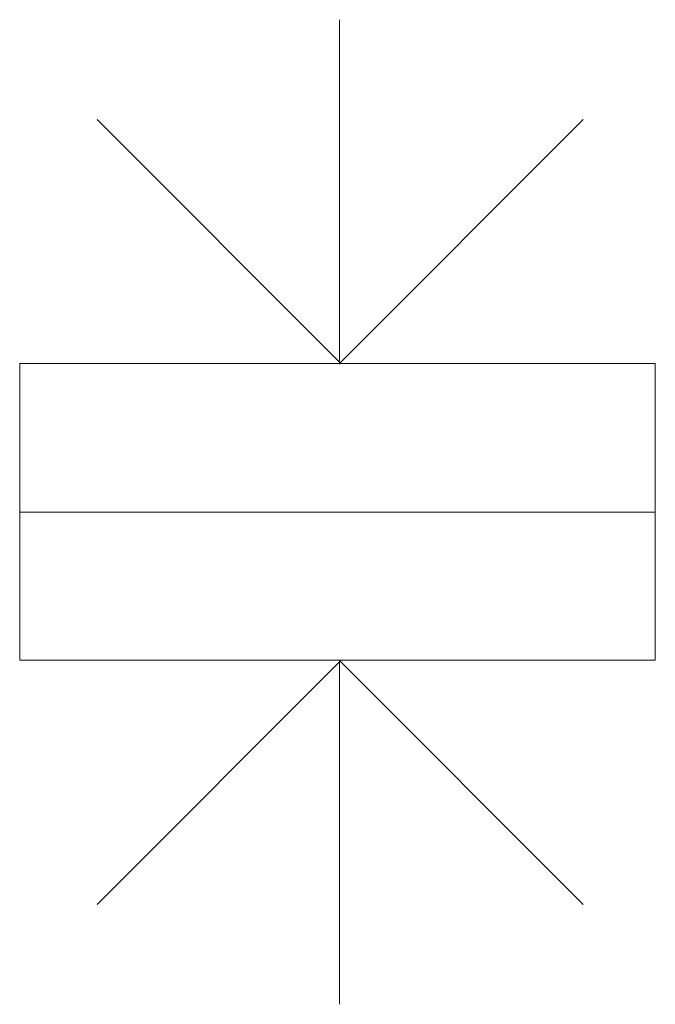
# Model space of a CAD drawing. Header units: millimetres. Extents: x -14761 to 157739, y -22400 to 107990.
# Tile 58 of 190: x 58045 to 59242, y 31970 to 33823. Entities that reach past the tile are written whole.
import ezdxf

# ---------------------------------------------------------------- set-up
doc = ezdxf.new("R2010")
doc.units = ezdxf.units.MM
doc.header["$MEASUREMENT"] = 0
doc.layers.add('Интерьер - Мебель', color=7, linetype='Continuous')

msp = doc.modelspace()

# ---------------------------------------------------------------- linework, layer by layer
at = {"layer": 'Интерьер - Мебель', "color": 7, "linetype": 'Continuous', "lineweight": 15}
for points in [[(58647.5, 33822.5), (58647.5, 33174.5)], [(58190.9, 33634.6), (58649.1, 33176.4)], [(59106.1, 33634.6), (58647.8, 33176.4)], [(58190.9, 32157.4), (58649.1, 32615.7)], [(58647.5, 31969.5), (58647.5, 32617.6)], [(59106.1, 32157.4), (58647.8, 32615.7)]]:
    msp.add_lwpolyline(points, dxfattribs=at)
for points in [[(58045.3, 33175.2), (58045.3, 32896), (59241.7, 32896), (59241.7, 33175.2)], [(58045.3, 32616.9), (58045.3, 32896), (59241.7, 32896), (59241.7, 32616.9)]]:
    msp.add_lwpolyline(points, close=True, dxfattribs=at)

doc.saveas('drawing.dxf')
